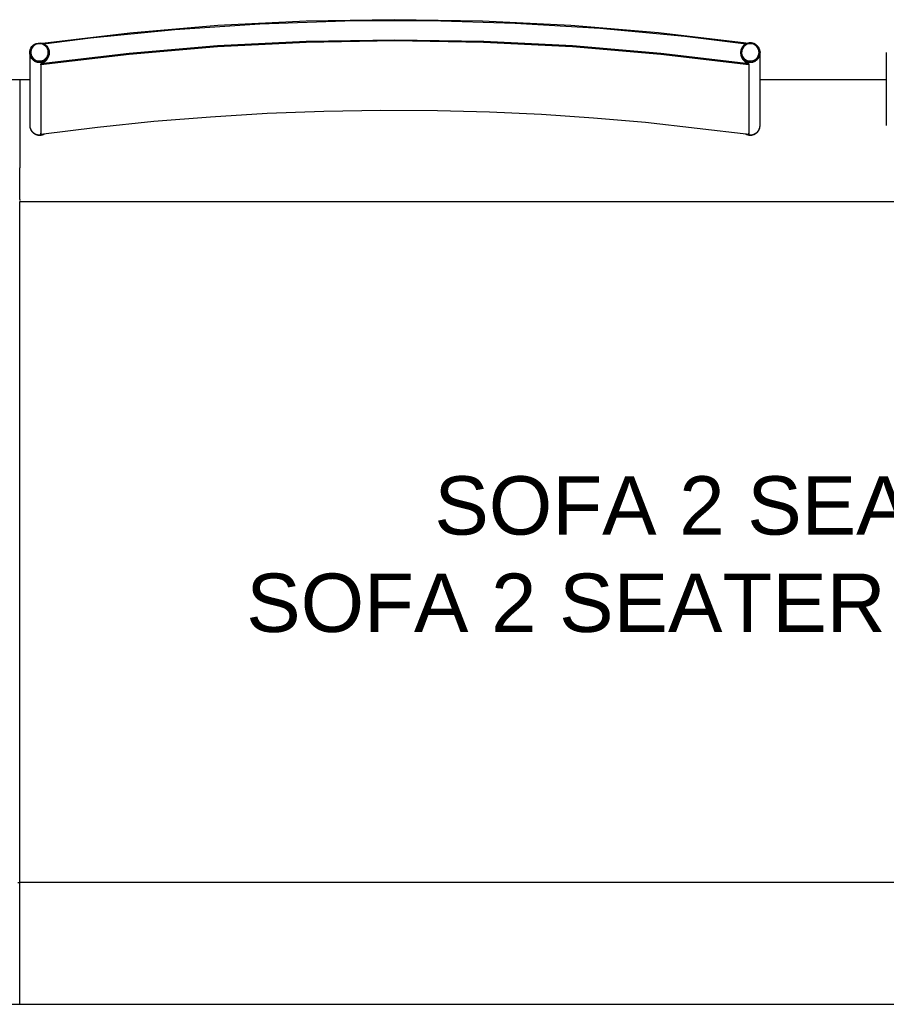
# Model space of a CAD drawing. Header units: millimetres. Extents: x -1470 to 7470, y -12049 to 6674.
# Tile 22 of 58: x -825 to 65, y -1975 to -963. Entities that reach past the tile are written whole.
import ezdxf

# ---------------------------------------------------------------- set-up
doc = ezdxf.new("R2010")
doc.units = ezdxf.units.MM
doc.header["$LTSCALE"] = 10
doc.layers.get('0').update_dxf_attribs({"true_color": 0x000000})
doc.styles.add('Arial Normale', font='txt')

msp = doc.modelspace()

# ---------------------------------------------------------------- linework, layer by layer
at = {"color": 18, "linetype": 'Continuous', "lineweight": 25, "true_color": 0x000000}
for points in [[(-79.2, -987.3), (-169.2, -976.8), (-259.5, -969.2), (-350.1, -964.7), (-440.7, -963.2), (-531.3, -964.7), (-621.8, -969.3), (-712.1, -976.9), (-802.1, -987.5)], [(-79.4, -988.2), (-142.3, -980.5), (-229.4, -972.4), (-316.6, -967), (-403.9, -964.5), (-491.3, -964.7), (-578.7, -967.7), (-665.9, -973.6), (-752.8, -982.2), (-800.6, -988.2)], [(-76.4, -1008.6), (-166.9, -997.9), (-257.8, -990.2), (-348.8, -985.6), (-440, -984.1), (-531.2, -985.6), (-622.2, -990.2), (-713.1, -997.9), (-803.6, -1008.6)], [(-76.5, -1009.6), (-167, -998.8), (-257.8, -991.2), (-348.9, -986.6), (-440, -985), (-531.1, -986.6), (-622.2, -991.2), (-713, -998.8), (-803.5, -1009.6)], [(-65.2, -995.1), (-65.3, -994.7), (-65.3, -994.4), (-65.4, -994.1), (-65.6, -993.7), (-65.7, -993.4), (-65.8, -993.1), (-66, -992.8), (-66.1, -992.4), (-66.3, -992.1), (-66.4, -991.8), (-66.6, -991.5), (-66.8, -991.3), (-67, -991), (-67.3, -990.7), (-67.5, -990.4), (-67.7, -990.2), (-68, -989.9), (-68.2, -989.7), (-68.5, -989.5), (-68.7, -989.2), (-69, -989), (-69.3, -988.8), (-69.6, -988.6), (-69.9, -988.4), (-70.2, -988.3), (-70.5, -988.1), (-70.8, -988), (-71.1, -987.8), (-71.5, -987.7), (-71.8, -987.6), (-72.1, -987.5), (-72.5, -987.4), (-72.8, -987.3), (-73.1, -987.2), (-73.5, -987.2), (-73.8, -987.1), (-74.2, -987.1), (-74.5, -987.1), (-74.9, -987.1), (-75.2, -987.1), (-75.6, -987.1), (-75.9, -987.1), (-76.3, -987.1), (-76.6, -987.2), (-77, -987.2), (-77.3, -987.3), (-77.6, -987.4), (-78, -987.5), (-78.3, -987.6), (-78.6, -987.7), (-79, -987.9), (-79.3, -988), (-79.6, -988.2), (-79.9, -988.3), (-80.2, -988.5), (-80.5, -988.7), (-80.8, -988.9), (-81.1, -989.1), (-81.3, -989.3), (-81.6, -989.5), (-81.9, -989.8), (-82.1, -990), (-82.3, -990.3), (-82.6, -990.5), (-82.8, -990.8), (-83, -991.1), (-83.2, -991.4), (-83.4, -991.6), (-83.6, -991.9), (-83.8, -992.2), (-83.9, -992.6), (-84.1, -992.9), (-84.2, -993.2), (-84.4, -993.5), (-84.5, -993.8), (-84.6, -994.2), (-84.7, -994.5), (-84.8, -994.9), (-84.8, -995.2), (-84.9, -995.5), (-84.9, -995.9), (-85, -996.2), (-85, -996.6), (-85, -996.9)], [(-79.3, -988), (-79.2, -987.3)], [(-79.2, -987.3), (-79.2, -988.1)], [(-815, -996.9), (-815, -997.1)], [(-815, -997.1), (-815, -1071.8)], [(-815, -997.1), (-815, -997.4), (-815, -997.8), (-814.9, -998.1), (-814.9, -998.5), (-814.8, -998.8), (-814.8, -999.2), (-814.7, -999.5), (-814.6, -999.8), (-814.5, -1000.2), (-814.4, -1000.5), (-814.2, -1000.8), (-814.1, -1001.1), (-814, -1001.4), (-813.8, -1001.7), (-813.6, -1002.1), (-813.4, -1002.3), (-813.2, -1002.6), (-813, -1002.9), (-812.8, -1003.2), (-812.6, -1003.5), (-812.4, -1003.7), (-812.2, -1004), (-811.9, -1004.2), (-811.7, -1004.5), (-811.4, -1004.7), (-811.1, -1004.9), (-810.8, -1005.1), (-810.6, -1005.3), (-810.3, -1005.5), (-810, -1005.7), (-809.7, -1005.8), (-809.4, -1006), (-809, -1006.1), (-808.7, -1006.3), (-808.4, -1006.4), (-808.1, -1006.5), (-807.7, -1006.6), (-807.4, -1006.7), (-807.1, -1006.8), (-806.7, -1006.8), (-806.4, -1006.9), (-806, -1006.9), (-805.7, -1007), (-805.3, -1007), (-805, -1007), (-804.7, -1007), (-804.3, -1007), (-804, -1006.9), (-803.6, -1006.9), (-803.3, -1006.8), (-802.9, -1006.8), (-802.6, -1006.7), (-802.3, -1006.6), (-801.9, -1006.5), (-801.6, -1006.4), (-801.3, -1006.3), (-801, -1006.1), (-800.6, -1006), (-800.3, -1005.8), (-800, -1005.7), (-799.7, -1005.5), (-799.4, -1005.3), (-799.2, -1005.1), (-798.9, -1004.9), (-798.6, -1004.7), (-798.3, -1004.5), (-798.1, -1004.2), (-797.8, -1004), (-797.6, -1003.7), (-797.4, -1003.5), (-797.2, -1003.2), (-797, -1002.9), (-796.8, -1002.6), (-796.6, -1002.3), (-796.4, -1002.1), (-796.2, -1001.7), (-796, -1001.4), (-795.9, -1001.1), (-795.8, -1000.8), (-795.6, -1000.5), (-795.5, -1000.2), (-795.4, -999.8), (-795.3, -999.5), (-795.2, -999.2), (-795.2, -998.8), (-795.1, -998.5), (-795.1, -998.1), (-795, -997.8), (-795, -997.4), (-795, -997.1)], [(-803.6, -1008.6), (-803.3, -1008.5), (-803.1, -1008.4), (-802.8, -1008.3), (-802.5, -1008.2), (-802.2, -1008), (-802, -1007.9), (-801.7, -1007.8), (-801.4, -1007.6), (-801.1, -1007.5), (-800.9, -1007.3), (-800.6, -1007.1), (-800.3, -1006.9), (-800.1, -1006.8), (-799.8, -1006.6), (-799.5, -1006.3), (-799.3, -1006.1), (-799.1, -1006), (-798.9, -1005.8), (-798.8, -1005.7), (-798.6, -1005.5), (-798.4, -1005.3), (-798.3, -1005.1), (-798.1, -1005), (-798, -1004.8), (-797.8, -1004.6), (-797.6, -1004.4), (-797.5, -1004.2), (-797.3, -1004), (-797.2, -1003.8), (-797.1, -1003.6), (-796.9, -1003.4), (-796.8, -1003.2), (-796.6, -1002.8), (-796.4, -1002.5), (-796.2, -1002.1), (-796.1, -1001.8), (-795.9, -1001.4), (-795.8, -1001.1), (-795.6, -1000.7), (-795.5, -1000.3), (-795.4, -1000), (-795.3, -999.6), (-795.2, -999.3), (-795.2, -999.2), (-795.1, -999), (-795.1, -998.8), (-795.1, -998.7), (-795.1, -998.5), (-795, -998.3), (-795, -998.2), (-795, -998), (-795, -997.8), (-795, -997.8), (-795, -997.7), (-795, -997.5), (-795.1, -997.1)], [(-795, -997.1), (-795, -996.9)], [(-795, -997.1), (-795, -997.1)], [(-85, -996.9), (-85, -997.1)], [(-85, -997.1), (-85, -997.1)], [(-85, -997.1), (-85, -997.4), (-85, -997.8), (-84.9, -998.1), (-84.9, -998.5), (-84.8, -998.8), (-84.8, -999.2), (-84.7, -999.5), (-84.6, -999.8), (-84.5, -1000.2), (-84.4, -1000.5), (-84.2, -1000.8), (-84.1, -1001.1), (-84, -1001.4), (-83.8, -1001.7), (-83.6, -1002.1), (-83.4, -1002.3), (-83.2, -1002.6), (-83, -1002.9), (-82.8, -1003.2), (-82.6, -1003.5), (-82.4, -1003.7), (-82.2, -1004), (-81.9, -1004.2), (-81.7, -1004.5), (-81.4, -1004.7), (-81.1, -1004.9), (-80.8, -1005.1), (-80.6, -1005.3), (-80.3, -1005.5), (-80, -1005.7), (-79.7, -1005.8), (-79.4, -1006), (-79, -1006.1), (-78.7, -1006.3), (-78.4, -1006.4), (-78.1, -1006.5), (-77.7, -1006.6), (-77.4, -1006.7), (-77.1, -1006.8), (-76.7, -1006.8), (-76.4, -1006.9), (-76, -1006.9), (-75.7, -1007), (-75.3, -1007), (-75, -1007), (-74.7, -1007), (-74.3, -1007), (-74, -1006.9), (-73.6, -1006.9), (-73.3, -1006.8), (-72.9, -1006.8), (-72.6, -1006.7), (-72.3, -1006.6), (-71.9, -1006.5), (-71.6, -1006.4), (-71.3, -1006.3), (-71, -1006.1), (-70.6, -1006), (-70.3, -1005.8), (-70, -1005.7), (-69.7, -1005.5), (-69.4, -1005.3), (-69.2, -1005.1), (-68.9, -1004.9), (-68.6, -1004.7), (-68.3, -1004.5), (-68.1, -1004.2), (-67.8, -1004), (-67.6, -1003.7), (-67.4, -1003.5), (-67.2, -1003.2), (-67, -1002.9), (-66.8, -1002.6), (-66.6, -1002.3), (-66.4, -1002.1), (-66.2, -1001.7), (-66, -1001.4), (-65.9, -1001.1), (-65.8, -1000.8), (-65.6, -1000.5), (-65.5, -1000.2), (-65.4, -999.8), (-65.3, -999.5), (-65.2, -999.2), (-65.2, -998.8), (-65.1, -998.5), (-65.1, -998.1), (-65, -997.8), (-65, -997.4), (-65, -997.1)], [(-85, -997.1), (-85, -997.4), (-85, -997.8), (-84.9, -998.1), (-84.9, -998.5), (-84.8, -998.8), (-84.8, -999.2), (-84.7, -999.5), (-84.6, -999.8), (-84.5, -1000.2), (-84.4, -1000.5), (-84.2, -1000.8), (-84.1, -1001.1), (-84, -1001.4), (-83.8, -1001.8), (-83.6, -1002.1), (-83.4, -1002.3), (-83.3, -1002.6), (-83.1, -1002.9), (-82.8, -1003.2), (-82.6, -1003.5), (-82.4, -1003.7), (-82.2, -1004), (-81.9, -1004.2), (-81.7, -1004.5), (-81.4, -1004.7), (-81.1, -1004.9), (-80.8, -1005.1), (-80.6, -1005.3), (-80.3, -1005.5), (-80, -1005.7), (-79.7, -1005.8), (-79.4, -1006), (-79, -1006.1), (-78.7, -1006.3), (-78.4, -1006.4), (-78.1, -1006.5), (-77.7, -1006.6), (-77.4, -1006.7), (-77.1, -1006.8), (-76.7, -1006.8), (-76.4, -1006.9), (-76, -1006.9), (-75.7, -1007), (-75.3, -1007), (-75, -1007), (-74.7, -1007), (-74.3, -1007), (-74, -1006.9), (-73.6, -1006.9), (-73.3, -1006.8), (-72.9, -1006.8), (-72.6, -1006.7), (-72.3, -1006.6), (-71.9, -1006.5), (-71.6, -1006.4), (-71.3, -1006.3), (-71, -1006.1), (-70.6, -1006), (-70.3, -1005.8), (-70, -1005.7), (-69.7, -1005.5), (-69.4, -1005.3), (-69.2, -1005.1), (-68.9, -1004.9), (-68.6, -1004.7), (-68.3, -1004.5), (-68.1, -1004.2), (-67.8, -1004), (-67.6, -1003.7), (-67.4, -1003.5), (-67.2, -1003.2), (-66.9, -1002.9), (-66.7, -1002.6), (-66.6, -1002.3), (-66.4, -1002.1), (-66.2, -1001.8), (-66, -1001.4), (-65.9, -1001.1), (-65.8, -1000.8), (-65.6, -1000.5), (-65.5, -1000.2), (-65.4, -999.8), (-65.3, -999.5), (-65.2, -999.2), (-65.2, -998.8), (-65.1, -998.5), (-65.1, -998.1), (-65, -997.8), (-65, -997.4), (-65, -997.1)], [(-84.9, -997.1), (-84.9, -998), (-84.9, -998.3), (-84.9, -998.5), (-84.9, -998.7), (-84.8, -998.9), (-84.8, -999.1), (-84.8, -999.3), (-84.8, -999.4), (-84.7, -999.6), (-84.7, -999.7), (-84.7, -999.9), (-84.6, -1000.2), (-84.5, -1000.4), (-84.4, -1000.7), (-84.3, -1001), (-84.2, -1001.3), (-84, -1001.7), (-83.8, -1002.1), (-83.6, -1002.5), (-83.5, -1002.7), (-83.4, -1002.9), (-83.3, -1003.1), (-83.1, -1003.3), (-83, -1003.5), (-82.9, -1003.7), (-82.7, -1004), (-82.4, -1004.4), (-82.2, -1004.6), (-82, -1004.8), (-81.8, -1005), (-81.6, -1005.2), (-81.5, -1005.4), (-81.3, -1005.6), (-81.1, -1005.8), (-80.9, -1006), (-80.7, -1006.2), (-80.4, -1006.4), (-80.2, -1006.5), (-80, -1006.7), (-79.8, -1006.9), (-79.6, -1007), (-79.3, -1007.2), (-79.1, -1007.3), (-78.8, -1007.5), (-78.5, -1007.7), (-78.1, -1007.9), (-77.8, -1008), (-77.4, -1008.2), (-77.1, -1008.3), (-76.7, -1008.5), (-76.4, -1008.6)], [(-65.2, -995.1), (-65, -996.9)], [(-65, -997.1), (-65, -996.9)], [(-65, -1071.8), (-65, -997.1)], [(64.6, -996.9), (64.6, -997.1)], [(64.6, -997.1), (64.6, -1071.8)], [(64.6, -997.1), (64.6, -997.4)], [(-803.5, -1009.6), (-803.6, -1008.6)], [(-803.6, -1008.6), (-803.6, -1079.8)], [(-803.5, -1009.6), (-803.5, -1080.8)], [(-76.5, -1009.6), (-76.4, -1008.6)], [(-76.5, -1009.6), (-76.5, -1080.8)], [(-76.4, -1008.6), (-76.4, -1079.8)], [(-825.4, -1024.9), (-908.1, -1025)], [(-825.4, -1024.9), (-825.4, -1034.9)], [(-815, -1024.9), (-825.4, -1024.9)], [(64.6, -1024.9), (-65, -1024.9)], [(-825.4, -1034.9), (-825.4, -1115.3)], [(-803.5, -1080.8), (-745.6, -1073.6), (-687.6, -1067.6), (-629.5, -1062.9), (-571.2, -1059.4), (-512.9, -1057.2), (-454.6, -1056.3), (-396.2, -1056.6), (-342.8, -1058), (-289.4, -1060.4), (-236, -1063.9), (-182.7, -1068.5), (-76.5, -1080.8)], [(-815, -1071.8), (-815, -1071.9)], [(-815, -1071.8), (-815, -1072.1), (-815, -1072.5), (-814.9, -1072.8), (-814.9, -1073.1), (-814.8, -1073.5), (-814.8, -1073.8), (-814.7, -1074.2), (-814.6, -1074.5), (-814.5, -1074.8), (-814.4, -1075.1), (-814.2, -1075.5), (-814.1, -1075.8), (-814, -1076.1), (-813.8, -1076.4), (-813.6, -1076.7), (-813.5, -1077), (-813.3, -1077.3), (-813.1, -1077.6), (-812.9, -1077.8), (-812.6, -1078.1), (-812.4, -1078.4), (-812.2, -1078.6), (-811.9, -1078.9), (-811.7, -1079.1), (-811.4, -1079.3), (-811.1, -1079.5), (-810.9, -1079.7), (-810.6, -1079.9), (-810.3, -1080.1), (-810, -1080.3), (-809.7, -1080.5), (-809.4, -1080.6), (-809.1, -1080.8), (-808.8, -1080.9), (-808.4, -1081), (-808.1, -1081.1), (-807.8, -1081.2), (-807.5, -1081.3), (-807.1, -1081.4), (-806.8, -1081.5), (-806.4, -1081.5), (-806.1, -1081.6), (-805.8, -1081.6), (-805.4, -1081.6), (-805.1, -1081.6), (-804.7, -1081.6), (-804.4, -1081.6), (-804, -1081.6), (-803.7, -1081.6), (-803.3, -1081.5), (-803, -1081.4), (-802.7, -1081.4), (-802.3, -1081.3), (-802, -1081.2), (-801.7, -1081.1), (-801.4, -1080.9), (-801, -1080.8), (-800.7, -1080.7), (-800.4, -1080.5)], [(-815, -1071.8), (-815, -1072.1), (-815, -1072.5), (-814.9, -1072.8), (-814.9, -1073.1), (-814.8, -1073.5), (-814.8, -1073.8), (-814.7, -1074.2), (-814.6, -1074.5), (-814.5, -1074.8), (-814.4, -1075.1), (-814.2, -1075.5), (-814.1, -1075.8), (-814, -1076.1), (-813.8, -1076.4), (-813.6, -1076.7), (-813.5, -1077), (-813.3, -1077.3), (-813.1, -1077.6), (-812.9, -1077.8), (-812.6, -1078.1), (-812.4, -1078.4), (-812.2, -1078.6), (-811.9, -1078.8), (-811.7, -1079.1), (-811.4, -1079.3), (-811.2, -1079.5), (-810.9, -1079.7), (-810.6, -1079.9), (-810.3, -1080.1), (-810, -1080.3), (-809.7, -1080.5), (-809.4, -1080.6), (-809.1, -1080.8), (-808.8, -1080.9), (-808.5, -1081), (-808.1, -1081.1), (-807.8, -1081.2), (-807.5, -1081.3), (-807.1, -1081.4), (-806.8, -1081.5), (-806.5, -1081.5), (-806.1, -1081.6), (-805.8, -1081.6), (-805.4, -1081.6), (-805.1, -1081.6), (-804.7, -1081.6), (-804.4, -1081.6), (-804, -1081.6), (-803.7, -1081.6), (-803.4, -1081.5), (-803, -1081.4), (-802.7, -1081.4), (-802.4, -1081.3), (-802, -1081.2), (-801.7, -1081.1), (-801.4, -1081), (-801.1, -1080.8), (-800.7, -1080.7), (-800.4, -1080.5), (-800.1, -1080.4)], [(-815, -1071.9), (-815, -1072.3), (-815, -1072.6), (-814.9, -1073), (-814.9, -1073.3), (-814.8, -1073.7), (-814.8, -1074), (-814.7, -1074.3), (-814.6, -1074.7), (-814.5, -1075), (-814.4, -1075.3), (-814.2, -1075.6), (-814.1, -1076), (-814, -1076.3), (-813.8, -1076.6), (-813.6, -1076.9), (-813.4, -1077.2), (-813.3, -1077.5), (-813.1, -1077.7), (-812.8, -1078), (-812.6, -1078.3), (-812.4, -1078.5), (-812.2, -1078.8), (-811.9, -1079), (-811.7, -1079.3), (-811.4, -1079.5), (-811.1, -1079.7), (-810.9, -1079.9), (-810.6, -1080.1), (-810.3, -1080.3), (-810, -1080.5), (-809.7, -1080.6), (-809.4, -1080.8), (-809.1, -1080.9), (-808.8, -1081.1), (-808.4, -1081.2), (-808.1, -1081.3), (-807.8, -1081.4), (-807.4, -1081.5), (-807.1, -1081.6), (-806.8, -1081.7), (-806.4, -1081.7), (-806.1, -1081.8), (-805.7, -1081.8), (-805.4, -1081.8), (-805.1, -1081.8), (-804.7, -1081.8), (-804.4, -1081.8), (-804, -1081.8), (-803.7, -1081.7), (-803.3, -1081.7), (-803, -1081.6), (-802.7, -1081.5), (-802.3, -1081.4), (-802, -1081.4), (-801.7, -1081.2), (-801.3, -1081.1), (-801, -1081), (-800.7, -1080.8), (-800.4, -1080.7), (-800.1, -1080.5), (-799.8, -1080.4)], [(-80, -1080.5), (-79.7, -1080.7), (-79.4, -1080.8), (-79, -1081), (-78.7, -1081.1), (-78.4, -1081.2), (-78.1, -1081.3), (-77.7, -1081.4), (-77.4, -1081.5), (-77.1, -1081.6), (-76.7, -1081.7), (-76.4, -1081.7), (-76, -1081.8), (-75.7, -1081.8), (-75.4, -1081.8), (-75, -1081.8), (-74.7, -1081.8), (-74.3, -1081.8), (-74, -1081.8), (-73.6, -1081.7), (-73.3, -1081.7), (-72.9, -1081.6), (-72.6, -1081.5), (-72.3, -1081.4), (-71.9, -1081.3), (-71.6, -1081.2), (-71.3, -1081.1), (-71, -1081), (-70.7, -1080.8), (-70.3, -1080.7), (-70, -1080.5), (-69.7, -1080.3), (-69.5, -1080.1), (-69.2, -1079.9), (-68.9, -1079.7), (-68.6, -1079.5), (-68.4, -1079.3), (-68.1, -1079.1), (-67.9, -1078.8), (-67.6, -1078.6), (-67.4, -1078.3), (-67.2, -1078), (-67, -1077.8), (-66.8, -1077.5), (-66.6, -1077.2), (-66.4, -1076.9), (-66.2, -1076.6), (-66.1, -1076.3), (-65.9, -1076), (-65.8, -1075.7), (-65.6, -1075.3), (-65.5, -1075), (-65.4, -1074.7), (-65.3, -1074.3), (-65.2, -1074), (-65.2, -1073.7), (-65.1, -1073.3), (-65.1, -1073), (-65, -1072.6), (-65, -1072.3), (-65, -1071.9)], [(-79.7, -1080.5), (-79.3, -1080.6), (-79, -1080.8), (-78.7, -1080.9), (-78.4, -1081), (-78.1, -1081.2), (-77.7, -1081.3), (-77.4, -1081.3), (-77.1, -1081.4), (-76.7, -1081.5), (-76.4, -1081.5), (-76, -1081.6), (-75.7, -1081.6), (-75.3, -1081.6), (-75, -1081.6), (-74.7, -1081.6), (-74.3, -1081.6), (-74, -1081.6), (-73.6, -1081.5), (-73.3, -1081.5), (-72.9, -1081.4), (-72.6, -1081.3), (-72.3, -1081.3), (-71.9, -1081.2), (-71.6, -1081), (-71.3, -1080.9), (-71, -1080.8), (-70.6, -1080.6), (-70.3, -1080.5), (-70, -1080.3), (-69.7, -1080.1), (-69.4, -1080), (-69.2, -1079.8), (-68.9, -1079.6), (-68.6, -1079.3), (-68.4, -1079.1), (-68.1, -1078.9), (-67.9, -1078.6), (-67.6, -1078.4), (-67.4, -1078.1), (-67.2, -1077.9), (-67, -1077.6), (-66.8, -1077.3), (-66.6, -1077), (-66.4, -1076.7), (-66.2, -1076.4), (-66.1, -1076.1), (-65.9, -1075.8), (-65.8, -1075.5), (-65.6, -1075.2), (-65.5, -1074.8), (-65.4, -1074.5), (-65.3, -1074.2), (-65.2, -1073.8), (-65.2, -1073.5), (-65.1, -1073.1), (-65.1, -1072.8), (-65, -1072.5), (-65, -1072.1), (-65, -1071.8)], [(-79.6, -1080.5), (-79.3, -1080.7), (-78.9, -1080.8), (-78.6, -1081), (-78.3, -1081.1), (-78, -1081.2), (-77.6, -1081.3), (-77.3, -1081.4), (-77, -1081.4), (-76.6, -1081.5), (-76.3, -1081.6), (-76, -1081.6), (-75.6, -1081.6), (-75.3, -1081.6), (-74.9, -1081.6), (-74.6, -1081.6), (-74.2, -1081.6), (-73.9, -1081.6), (-73.5, -1081.5), (-73.2, -1081.5), (-72.9, -1081.4), (-72.5, -1081.3), (-72.2, -1081.2), (-71.9, -1081.1), (-71.5, -1081), (-71.2, -1080.9), (-70.9, -1080.8), (-70.6, -1080.6), (-70.3, -1080.5), (-70, -1080.3), (-69.7, -1080.1), (-69.4, -1079.9), (-69.1, -1079.7), (-68.9, -1079.5), (-68.6, -1079.3), (-68.3, -1079.1), (-68.1, -1078.8), (-67.8, -1078.6), (-67.6, -1078.4), (-67.4, -1078.1), (-67.1, -1077.8), (-66.9, -1077.6), (-66.7, -1077.3), (-66.5, -1077), (-66.4, -1076.7), (-66.2, -1076.4), (-66, -1076.1), (-65.9, -1075.8), (-65.8, -1075.5), (-65.6, -1075.1), (-65.5, -1074.8), (-65.4, -1074.5), (-65.3, -1074.2), (-65.2, -1073.8), (-65.2, -1073.5), (-65.1, -1073.1), (-65.1, -1072.8), (-65, -1072.5), (-65, -1072.1), (-65, -1071.8)], [(-65, -1071.9), (-65, -1071.8)], [(64.6, -1071.8), (64.6, -1071.9)], [(-803.5, -1080.8), (-803.6, -1079.8)], [(-76.5, -1080.8), (-76.4, -1079.8)], [(-825.4, -1147.9), (-825.4, -1115.3)], [(-825.4, -1147.9), (-825.4, -1148.5)], [(-825.4, -1148.5), (-825.4, -1148.9)], [(-825.4, -1149.9), (774.6, -1149.9)], [(-825.4, -1774.9), (-825.4, -1150.1)], [(-825.4, -1849.9), (-825.4, -1774.9)], [(-827.4, -1849.9), (-825.4, -1849.9)], [(-825.4, -1851.9), (-825.4, -1849.9)], [(774.6, -1849.9), (-825.4, -1849.9)], [(-825.4, -1884.5), (-825.4, -1851.9)], [(-825.4, -1964.9), (-825.4, -1884.5)], [(-825.4, -1974.9), (-825.4, -1964.9)], [(-909.6, -1974.8), (-825.4, -1974.9)], [(-825.4, -1974.9), (824.6, -1974.9)]]:
    msp.add_lwpolyline(points, dxfattribs=at)
for points in [[(-795, -996.9), (-795.2, -998.8), (-795.7, -1000.6), (-796.6, -1002.3), (-797.8, -1003.7), (-799.2, -1004.9), (-800.8, -1005.9), (-802.6, -1006.5), (-804.5, -1006.8), (-806.4, -1006.7), (-808.3, -1006.2), (-810, -1005.5), (-811.5, -1004.4), (-812.9, -1003), (-813.9, -1001.4), (-814.6, -999.7), (-815, -997.9), (-815, -996), (-814.6, -994.2), (-813.9, -992.4), (-812.9, -990.8), (-811.5, -989.5), (-810, -988.4), (-808.3, -987.6), (-806.4, -987.2), (-804.5, -987.1), (-802.6, -987.4), (-800.8, -988), (-799.2, -988.9), (-797.8, -990.1), (-796.6, -991.6), (-795.7, -993.3), (-795.2, -995.1)], [(-796, -996.8), (-796.2, -995), (-796.7, -993.3), (-797.6, -991.7), (-798.8, -990.3), (-800.2, -989.2), (-801.9, -988.4), (-803.6, -988), (-805.5, -987.9), (-807.3, -988.2), (-809, -988.8), (-810.5, -989.7), (-811.8, -991), (-812.9, -992.5), (-813.6, -994.1), (-814, -995.9), (-814, -997.6), (-813.6, -999.4), (-812.9, -1001.1), (-811.8, -1002.5), (-810.5, -1003.8), (-809, -1004.7), (-807.3, -1005.3), (-805.5, -1005.6), (-803.6, -1005.5), (-801.9, -1005.1), (-800.2, -1004.3), (-798.8, -1003.2), (-797.6, -1001.8), (-796.7, -1000.2), (-796.2, -998.5)], [(-66.2, -995.1), (-66.7, -993.4), (-67.5, -991.8), (-68.7, -990.4), (-70.1, -989.3), (-71.8, -988.5), (-73.5, -988), (-75.3, -987.9), (-77.1, -988.1), (-78.9, -988.7), (-80.4, -989.7), (-81.8, -990.9), (-82.8, -992.4), (-83.6, -994), (-83.9, -995.7), (-84, -997.5), (-83.6, -999.3), (-82.9, -1001), (-81.9, -1002.4), (-80.6, -1003.7), (-79.1, -1004.7), (-77.4, -1005.3), (-75.6, -1005.6), (-73.8, -1005.5), (-72, -1005.1), (-70.3, -1004.3), (-68.9, -1003.3), (-67.7, -1001.9), (-66.8, -1000.4), (-66.2, -998.7), (-66, -996.9)]]:
    msp.add_lwpolyline(points, close=True, dxfattribs=at)
at = {"color": 8, "linetype": 'Continuous', "lineweight": 25, "true_color": 0x808080}
msp.add_lwpolyline([(-85, -996.9), (-85, -997.3), (-85, -997.6), (-84.9, -998), (-84.9, -998.3), (-84.8, -998.6), (-84.8, -999), (-84.7, -999.3), (-84.6, -999.7), (-84.5, -1000), (-84.4, -1000.3), (-84.2, -1000.6), (-84.1, -1001), (-84, -1001.3), (-83.8, -1001.6), (-83.6, -1001.9), (-83.4, -1002.2), (-83.3, -1002.5), (-83.1, -1002.7), (-82.8, -1003), (-82.6, -1003.3), (-82.4, -1003.6), (-82.2, -1003.8), (-81.9, -1004), (-81.7, -1004.3), (-81.4, -1004.5), (-81.1, -1004.7), (-80.8, -1004.9), (-80.6, -1005.1), (-80.3, -1005.3), (-80, -1005.5), (-79.7, -1005.7), (-79.4, -1005.8), (-79, -1006), (-78.7, -1006.1), (-78.4, -1006.2), (-78.1, -1006.3), (-77.7, -1006.4), (-77.4, -1006.5), (-77.1, -1006.6), (-76.7, -1006.7), (-76.4, -1006.7), (-76, -1006.8), (-75.7, -1006.8), (-75.3, -1006.8), (-75, -1006.8), (-74.7, -1006.8), (-74.3, -1006.8), (-74, -1006.8), (-73.6, -1006.7), (-73.3, -1006.7), (-72.9, -1006.6), (-72.6, -1006.5), (-72.3, -1006.4), (-71.9, -1006.3), (-71.6, -1006.2), (-71.3, -1006.1), (-71, -1006), (-70.6, -1005.8), (-70.3, -1005.7), (-70, -1005.5), (-69.7, -1005.3), (-69.4, -1005.1), (-69.2, -1004.9), (-68.9, -1004.7), (-68.6, -1004.5), (-68.3, -1004.3), (-68.1, -1004), (-67.8, -1003.8), (-67.6, -1003.6), (-67.4, -1003.3), (-67.2, -1003), (-66.9, -1002.7), (-66.7, -1002.5), (-66.6, -1002.2), (-66.4, -1001.9), (-66.2, -1001.6), (-66, -1001.3), (-65.9, -1001), (-65.8, -1000.6), (-65.6, -1000.3), (-65.5, -1000), (-65.4, -999.7), (-65.3, -999.3), (-65.2, -999), (-65.2, -998.6), (-65.1, -998.3), (-65.1, -998), (-65, -997.6), (-65, -997.3), (-65, -996.9)], dxfattribs=at)

# ---------------------------------------------------------------- texts
at = {"char_height": 60, "attachment_point": 2, "style": 'Arial Normale'}
for s, insert, width in [('SOFA 2 SEATER DX', (-1.3, -1432.3), 1698.913), ('SOFA 2 SEATER DX CORNER', (-1.3, -1532.3), 2467.826)]:
    msp.add_mtext(s, dxfattribs=dict(at, insert=insert, width=width))

doc.saveas('drawing.dxf')
